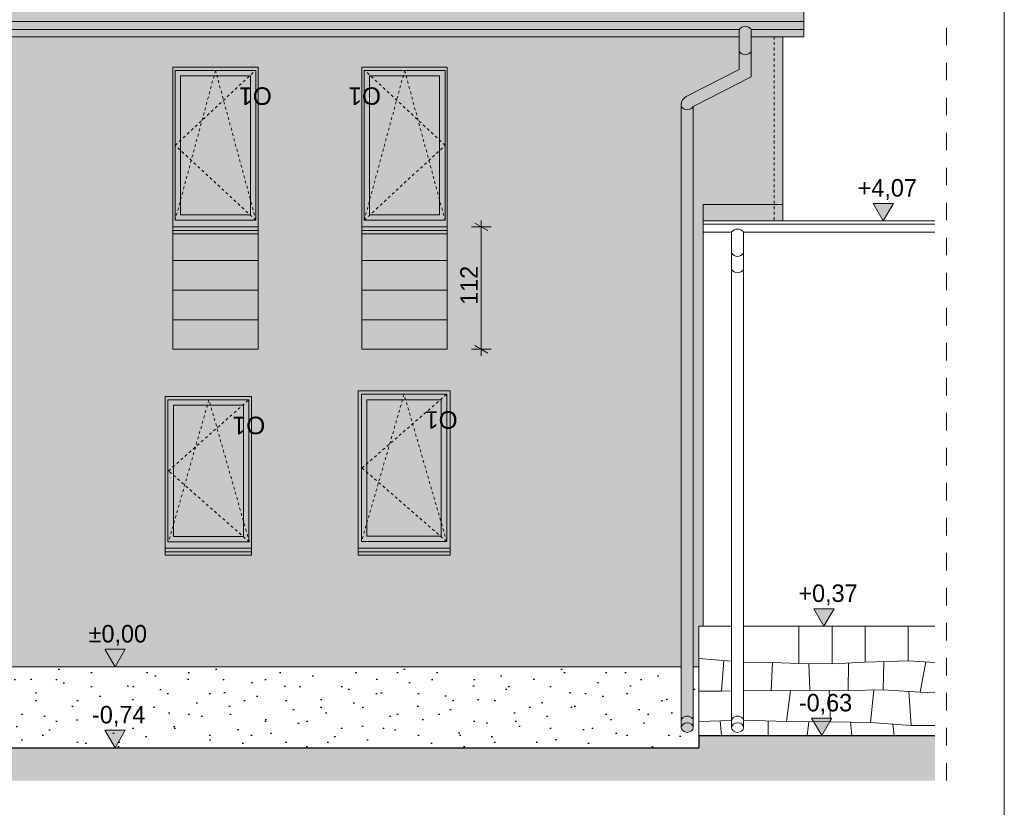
# Model space of a CAD drawing. Extents: x -613240 to -325500, y -25863 to 152403.
# Tile 32 of 254: x -431496 to -422490, y -13614 to -6416. Entities that reach past the tile are written whole.
import ezdxf

# ---------------------------------------------------------------- set-up
doc = ezdxf.new("R2010")
doc.units = 0
doc.header["$MEASUREMENT"] = 0
doc.linetypes.add('Hidden Line', pattern=[50, 25, -25])
doc.linetypes.add('Przerywana', pattern=[320, 160, -160])
for name, color, linetype, lineweight in [('Arch okna_Nr_Pióra__5', 7, 'Continuous', 13), ('Arch opisy okien_Nr_Pióra__21', 7, 'Continuous', 9), ('ARCH TABELA_Nr_Pióra__21', 7, 'Continuous', 9), ('Arch wykończenie_Nr_Pióra__41', 7, 'Continuous', 15), ('Arch wykończenie_Nr_Pióra__5', 7, 'Continuous', 13), ('arch wypelnienia_Nr_Pióra__1', 7, 'Continuous', 25), ('arch wypelnienia_Nr_Pióra__21', 7, 'Continuous', 9), ('INWENT DACH_Nr_Pióra__21', 7, 'Continuous', 9), ('INWENT OPISY_Nr_Pióra__21', 7, 'Continuous', 9), ('INWENT RURY SPUSTOWE_Nr_Pióra__21', 7, 'Continuous', 9), ('INWENT TEREN_Nr_Pióra__1', 7, 'Continuous', 25), ('INWENT WYMIARY_Nr_Pióra__21', 7, 'Continuous', 9), ('INWENT. OKNA_Nr_Pióra__5', 7, 'Continuous', 13), ('INWENT.ŚCIANY_Nr_Pióra__21', 7, 'Continuous', 9)]:
    doc.layers.add(name, color=color, linetype=linetype, lineweight=lineweight)
for name, color, linetype, lineweight, true_color in [('arch wypelnienia_Nr_Pióra__119', 7, 'Continuous', 13, 0xd9d1d0), ('arch wypelnienia_Nr_Pióra__2', 7, 'Continuous', 13, 0x7f7f7f), ('INWENT.ŚCIANY_Nr_Pióra__2', 7, 'Continuous', 13, 0x7f7f7f)]:
    doc.layers.add(name, color=color, linetype=linetype, lineweight=lineweight, true_color=true_color)
doc.layers.add('INWENT WYMIARY', color=7, linetype='Continuous')
doc.styles.add('GENERATED_STYLE_1', font='txt')
doc.styles.add('GENERATED_STYLE_10', font='arial.ttf')
doc.dimstyles.new('GENERATED_STYLE__3', dxfattribs={"dimtxt": 160.000002, "dimasz": 91.2, "dimexe": 0.18, "dimexo": 0, "dimgap": 0.09, "dimtad": 1, "dimdec": 0, "dimlfac": 0.1, "dimzin": 0, "dimdsep": 46, "dimtxsty": 'GENERATED_STYLE_1', "dimblk": 'ARROWHEAD_2', "dimblk1": 'ARROWHEAD_2', "dimblk2": 'ARROWHEAD_2', "dimcen": 0.09, "dimclrd": 7, "dimclre": 7, "dimclrt": 7, "dimazin": 0, "dimtfac": 1, "dimtdec": 4, "dimtmove": 0, "dimatfit": 3, "dimfxl": 0, "dimtolj": 1, "dimtzin": 0, "dimarcsym": 0})

# ---------------------------------------------------------------- blocks, each defined once
blk = doc.blocks.new('Wymiary_64', base_point=(-430624, -13069.6))
at = {"layer": 'INWENT WYMIARY_Nr_Pióra__21', "linetype": 'Continuous'}
blk.add_hatch(color=256, dxfattribs=at).paths.add_polyline_path([(-430624, -13069.6), (-430716.8, -12909.6), (-430531.2, -12909.6)], flags=0)
for p, q in [((-430624, -13069.6), (-430716.8, -12909.6)), ((-430716.8, -12909.6), (-430531.2, -12909.6)), ((-430531.2, -12909.6), (-430624, -13069.6)), ((-430624, -13069.6), (-430744, -13069.6)), ((-430624, -13069.6), (-430504, -13069.6))]:
    blk.add_line(p, q, dxfattribs=at)
at = {"layer": 'INWENT WYMIARY_Nr_Pióra__21', "insert": (-430834.1, -12877.6), "char_height": 160, "attachment_point": 7, "style": 'GENERATED_STYLE_1'}
blk.add_mtext('{-0,74}', dxfattribs=at)
blk = doc.blocks.new('Wymiary_66', base_point=(-424139.7, -11959.6))
at = {"layer": 'INWENT WYMIARY_Nr_Pióra__21', "linetype": 'Continuous'}
blk.add_hatch(color=256, dxfattribs=at).paths.add_polyline_path([(-424139.7, -11959.6), (-424232.5, -11799.6), (-424046.9, -11799.6)], flags=0)
for p, q in [((-424139.7, -11959.6), (-424232.5, -11799.6)), ((-424232.5, -11799.6), (-424046.9, -11799.6)), ((-424046.9, -11799.6), (-424139.7, -11959.6)), ((-424139.7, -11959.6), (-424259.7, -11959.6)), ((-424139.7, -11959.6), (-424019.7, -11959.6))]:
    blk.add_line(p, q, dxfattribs=at)
at = {"layer": 'INWENT WYMIARY_Nr_Pióra__21', "insert": (-424373.1, -11767.6), "char_height": 160, "attachment_point": 7, "style": 'GENERATED_STYLE_1'}
blk.add_mtext('{+0,37}', dxfattribs=at)
blk = doc.blocks.new('Wymiary_68', base_point=(-423597.6, -8254.6))
at = {"layer": 'INWENT WYMIARY_Nr_Pióra__21', "linetype": 'Continuous'}
blk.add_hatch(color=256, dxfattribs=at).paths.add_polyline_path([(-423597.6, -8254.6), (-423690.4, -8094.6), (-423504.8, -8094.6)], flags=0)
for p, q in [((-423597.6, -8254.6), (-423690.4, -8094.6)), ((-423690.4, -8094.6), (-423504.8, -8094.6)), ((-423504.8, -8094.6), (-423597.6, -8254.6)), ((-423597.6, -8254.6), (-423717.6, -8254.6)), ((-423597.6, -8254.6), (-423477.6, -8254.6))]:
    blk.add_line(p, q, dxfattribs=at)
at = {"layer": 'INWENT WYMIARY_Nr_Pióra__21', "insert": (-423831, -8062.6), "char_height": 160, "attachment_point": 7, "style": 'GENERATED_STYLE_1'}
blk.add_mtext('{+4,07}', dxfattribs=at)
blk = doc.blocks.new('Wymiary_69', base_point=(-424159.4, -12959.6))
at = {"layer": 'INWENT WYMIARY_Nr_Pióra__21', "linetype": 'Continuous'}
blk.add_hatch(color=256, dxfattribs=at).paths.add_polyline_path([(-424159.4, -12959.6), (-424252.2, -12799.6), (-424066.6, -12799.6)], flags=0)
for p, q in [((-424159.4, -12959.6), (-424252.2, -12799.6)), ((-424252.2, -12799.6), (-424066.6, -12799.6)), ((-424066.6, -12799.6), (-424159.4, -12959.6)), ((-424159.4, -12959.6), (-424279.4, -12959.6)), ((-424159.4, -12959.6), (-424039.4, -12959.6))]:
    blk.add_line(p, q, dxfattribs=at)
at = {"layer": 'INWENT WYMIARY_Nr_Pióra__21', "insert": (-424369.4, -12767.6), "char_height": 160, "attachment_point": 7, "style": 'GENERATED_STYLE_1'}
blk.add_mtext('{-0,63}', dxfattribs=at)
blk = doc.blocks.new('Wymiary_75', base_point=(-430624, -12329.6))
at = {"layer": 'INWENT WYMIARY_Nr_Pióra__21', "linetype": 'Continuous'}
blk.add_hatch(color=256, dxfattribs=at).paths.add_polyline_path([(-430624, -12329.6), (-430716.8, -12169.6), (-430531.2, -12169.6)], flags=0)
for p, q in [((-430624, -12329.6), (-430716.8, -12169.6)), ((-430716.8, -12169.6), (-430531.2, -12169.6)), ((-430531.2, -12169.6), (-430624, -12329.6)), ((-430624, -12329.6), (-430744, -12329.6)), ((-430624, -12329.6), (-430504, -12329.6))]:
    blk.add_line(p, q, dxfattribs=at)
at = {"layer": 'INWENT WYMIARY_Nr_Pióra__21', "insert": (-430865, -12137.6), "char_height": 160, "attachment_point": 7, "style": 'GENERATED_STYLE_1'}
blk.add_mtext('{±0,00}', dxfattribs=at)
blk = doc.blocks.new('*D609')
at = {"layer": 'INWENT WYMIARY_Nr_Pióra__21', "linetype": 'Continuous'}
for p, q in [((-427214.1, -8344.3), (-427334.1, -8275)), ((-427274.1, -8309.6), (-427274.1, -8250.9)), ((-427184.1, -8309.6), (-427364.1, -8309.6)), ((-427274.1, -9428.2), (-427274.1, -8309.6)), ((-427184.1, -9428.2), (-427364.1, -9428.2)), ((-427334.1, -9393.6), (-427214.1, -9462.9)), ((-427274.1, -9486.9), (-427274.1, -9428.2))]:
    blk.add_line(p, q, dxfattribs=at)
at = {"layer": 'INWENT WYMIARY_Nr_Pióra__21', "insert": (-427306.1, -9022.5), "char_height": 160, "attachment_point": 7, "rotation": 90, "style": 'GENERATED_STYLE_1'}
blk.add_mtext('{112}', dxfattribs=at)
blk = doc.blocks.new('ARROWHEAD_2')
at = {"color": 0, "linetype": 'Continuous', "lineweight": 0}
for p, q in [((0, 0), (-1, 0)), ((-0.378, -0.655), (0.378, 0.655))]:
    blk.add_line(p, q, dxfattribs=at)

msp = doc.modelspace()

# ---------------------------------------------------------------- hatches: boundary and pattern name
at = {"layer": 'arch wypelnienia_Nr_Pióra__1', "linetype": 'Continuous'}
h = msp.add_hatch(dxfattribs=at)
h.set_pattern_fill('Carpet', color=256, style=0, pattern_type=2)
h.set_pattern_definition([(45, (0, 600), (-190.91883, 190.91883), [0, -180, 0, -270]), (110, (600, 600), (253.717, 92.34544), [0, -132, 0, -228])])
h.paths.add_polyline_path([(-425444.9, -12329.6), (-432864.9, -12329.6), (-432864.9, -13069.6), (-425284.9, -13069.6), (-425284.9, -12959.6), (-425284.9, -12329.6), (-425334.9, -12329.6), (-425334.9, -12885.5, -0.125343), (-425339.3, -12902.8, -0.135449), (-425354, -12918.9, -0.077464), (-425370.3, -12926.7, -0.07847), (-425389.9, -12929.6, -0.083435), (-425410.4, -12926.5, -0.100948), (-425430.3, -12915.5, -0.100708), (-425440.4, -12903.2, -0.128045), (-425444.9, -12885.5)], flags=0)
at = {"layer": 'arch wypelnienia_Nr_Pióra__119', "linetype": 'Continuous', "lineweight": 0, "true_color": 0x363434}
h = msp.add_hatch(color=250, dxfattribs=at)
h.paths.add_polyline_path([(-440224.9, -6571.4), (-440224.9, -12269.6), (-435224.9, -12269.6), (-434604.9, -12269.6), (-434604.9, -9789.6), (-433464.9, -9789.6), (-433464.9, -12269.6), (-433204.9, -12269.6), (-433204.9, -11249.6), (-432864.9, -11249.6), (-432864.9, -12329.6), (-425444.9, -12329.6), (-425444.9, -7190.6, -0.281999), (-425401.3, -7119.3), (-424914.9, -6871.4), (-424914.9, -6571.4)], flags=0)
h.paths.add_polyline_path([(-437994.9, -11229.6), (-437994.9, -9779.6), (-437994.9, -6849.6), (-437130.9, -6849.6), (-437130.9, -8309.6), (-437130.9, -11229.6)], flags=0)
h.paths.add_polyline_path([(-436194.9, -9428.2), (-436194.9, -6849.6), (-435414.9, -6849.6), (-435414.9, -9428.2)], flags=0)
h.paths.add_polyline_path([(-434394.9, -9428.2), (-434394.9, -6849.6), (-433614.9, -6849.6), (-433614.9, -9428.2)], flags=0)
h.paths.add_polyline_path([(-432574.9, -9428.2), (-432574.9, -6849.6), (-431794.9, -6849.6), (-431794.9, -9428.2)], flags=0)
h.paths.add_polyline_path([(-430094.9, -9428.2), (-430094.9, -6849.6), (-429314.9, -6849.6), (-429314.9, -9428.2)], flags=0)
h.paths.add_polyline_path([(-428364.9, -9428.2), (-428364.9, -6849.6), (-427584.9, -6849.6), (-427584.9, -9428.2)], flags=0)
h.paths.add_polyline_path([(-436214.9, -11229.6), (-436214.9, -9779.6), (-435404.9, -9779.6), (-435404.9, -11229.6)], flags=0)
h.paths.add_polyline_path([(-432624.9, -11309.6), (-432624.9, -9859.6), (-431804.9, -9859.6), (-431804.9, -11309.6)], flags=0)
h.paths.add_polyline_path([(-430164.9, -11309.6), (-430164.9, -9859.6), (-429374.9, -9859.6), (-429374.9, -11309.6)], flags=0)
h.paths.add_polyline_path([(-428399.9, -11309.6), (-428399.9, -9809.6), (-427559.9, -9809.6), (-427559.9, -11309.6)], flags=0)
msp.add_hatch(color=250, dxfattribs=at).paths.add_polyline_path([(-424514.9, -8104.6), (-424514.9, -6571.4), (-424804.9, -6571.4), (-424804.9, -6938.8), (-425334.9, -7208.9), (-425334.9, -12329.6), (-425284.9, -12329.6), (-425284.9, -11959.6), (-425244.9, -11959.6), (-425244.9, -8104.6)], flags=0)
at = {"layer": 'arch wypelnienia_Nr_Pióra__2', "linetype": 'Continuous'}
h = msp.add_hatch(color=256, dxfattribs=at)
h.paths.add_polyline_path([(-440714.9, -6571.4), (-440334.9, -6571.4), (-440334.9, -6706.3), (-440334.9, -7208.9), (-440334.9, -12905.5), (-440334.9, -12965.5, 0.236887), (-440316.5, -12998.5, 0.151987), (-440279.9, -13009.6, 0.156891), (-440242.9, -12998.1, 0.240363), (-440224.9, -12965.5), (-440224.9, -12905.5), (-440224.9, -7208.9), (-440224.9, -6706.3), (-440224.9, -6571.4), (-424914.9, -6571.4), (-424914.9, -6706.3), (-424914.9, -6871.4), (-425401.3, -7119.3, 0.281999), (-425444.9, -7190.6), (-425444.9, -7208.9), (-425444.9, -12885.5, 0.218558), (-425430.3, -12915.5, 0.176722), (-425389.9, -12929.6, 0.151137), (-425354, -12918.9, 0.24958), (-425334.9, -12885.5), (-425334.9, -7208.9), (-424804.9, -6938.8), (-424804.9, -6706.3), (-424804.9, -6571.4), (-424324.9, -6571.4), (-424324.9, 1576.7), (-440714.9, 1576.7)], flags=0)
h.paths.add_polyline_path([(-430299.9, -3554.9), (-430299.9, -3177.3), (-429599.9, -3177.3), (-429599.9, -3554.9)], flags=0)
h.paths.add_polyline_path([(-430006.2, 794.9), (-430299.9, 794.9), (-430299.9, 1172.4), (-429599.9, 1172.4), (-429599.9, 794.9), (-429893.7, 794.9)], flags=0)
h.paths.add_polyline_path([(-439714.9, -2018.6), (-432804.9, -2018.6), (-432804.9, 846.7), (-439714.9, 846.7)], flags=0)
h = msp.add_hatch(color=256, dxfattribs=at)
h.paths.add_polyline_path([(-430094.9, -8373.2), (-429314.9, -8373.2), (-429314.9, -6849.6), (-430094.9, -6849.6)], flags=0)
h.paths.add_polyline_path([(-429384.9, -8199.6), (-429384.9, -6929.6), (-430024.9, -6929.6), (-430024.9, -8199.6)], flags=0)
at = {"layer": 'arch wypelnienia_Nr_Pióra__2', "linetype": 'Continuous', "lineweight": 0, "true_color": 0x1f1f1f}
for points in [[(-430024.9, -8199.6), (-429384.9, -8199.6), (-429384.9, -6929.6), (-430024.9, -6929.6)], [(-428294.9, -8199.6), (-427654.9, -8199.6), (-427654.9, -6929.6), (-428294.9, -6929.6)], [(-427639.9, -9889.6), (-428319.9, -9889.6), (-428319.9, -11136), (-427639.9, -11136)], [(-429449.9, -9939.6), (-430089.9, -9939.6), (-430089.9, -11139.6), (-429449.9, -11139.6)]]:
    msp.add_hatch(color=250, dxfattribs=at).paths.add_polyline_path(points, flags=0)
at = {"layer": 'arch wypelnienia_Nr_Pióra__2', "linetype": 'Continuous'}
h = msp.add_hatch(color=256, dxfattribs=at)
h.paths.add_polyline_path([(-428364.9, -8373.2), (-427584.9, -8373.2), (-427584.9, -6849.6), (-428364.9, -6849.6)], flags=0)
h.paths.add_polyline_path([(-427654.9, -8199.6), (-427654.9, -6929.6), (-428294.9, -6929.6), (-428294.9, -8199.6)], flags=0)
for points in [[(-425244.9, -8254.6), (-424514.9, -8254.6), (-424514.9, -8104.6), (-425244.9, -8104.6)], [(-430094.9, -9428.2), (-429314.9, -9428.2), (-429314.9, -8373.2), (-430094.9, -8373.2)], [(-428364.9, -9428.2), (-427584.9, -9428.2), (-427584.9, -8373.2), (-428364.9, -8373.2)]]:
    msp.add_hatch(color=256, dxfattribs=at).paths.add_polyline_path(points, flags=0)
h = msp.add_hatch(color=256, dxfattribs=at)
h.paths.add_polyline_path([(-428399.9, -11309.6), (-427559.9, -11309.6), (-427559.9, -9809.6), (-428399.9, -9809.6)], flags=0)
h.paths.add_polyline_path([(-427639.9, -11136), (-427639.9, -9889.6), (-428319.9, -9889.6), (-428319.9, -11136)], flags=0)
h = msp.add_hatch(color=256, dxfattribs=at)
h.paths.add_polyline_path([(-430164.9, -11309.6), (-429374.9, -11309.6), (-429374.9, -9859.6), (-430164.9, -9859.6)], flags=0)
h.paths.add_polyline_path([(-429449.9, -11139.6), (-429449.9, -9939.6), (-430089.9, -9939.6), (-430089.9, -11139.6)], flags=0)
at = {"layer": 'arch wypelnienia_Nr_Pióra__21', "linetype": 'Continuous'}
msp.add_hatch(color=256, dxfattribs=at).paths.add_polyline_path([(-441194.1, -13069.6), (-441194.1, -13369.6), (-425284.9, -13369.6), (-423124.9, -13369.6), (-423124.9, -12959.6), (-425284.9, -12959.6), (-425284.9, -13069.6)], flags=0)

# ---------------------------------------------------------------- linework, layer by layer
at = {"layer": 'Arch okna_Nr_Pióra__5', "linetype": 'Hidden Line'}
for p, q in [((-429704.9, -6879.6), (-430074.9, -8249.6)), ((-430074.9, -7564.6), (-429339.9, -6879.6)), ((-429334.9, -8249.6), (-429704.9, -6879.6)), ((-428344.9, -8249.6), (-427974.9, -6879.6)), ((-427604.9, -7564.6), (-428339.9, -6879.6)), ((-427974.9, -6879.6), (-427604.9, -8249.6)), ((-429334.9, -8249.6), (-430074.9, -7564.6)), ((-428344.9, -8249.6), (-427604.9, -7564.6)), ((-429764.9, -9889.6), (-430134.9, -11189.6)), ((-430134.9, -10539.6), (-429399.9, -9889.6)), ((-429394.9, -11189.6), (-429764.9, -9889.6)), ((-427979.9, -9839.6), (-428369.9, -11186)), ((-428364.9, -10512.8), (-427589.9, -9839.6)), ((-427589.9, -11186), (-427979.9, -9839.6)), ((-427589.9, -11186), (-428364.9, -10512.8)), ((-429394.9, -11189.6), (-430134.9, -10539.6))]:
    msp.add_line(p, q, dxfattribs=at)
at = {"layer": 'ARCH TABELA_Nr_Pióra__21', "linetype": 'Continuous'}
msp.add_line((-422489.9, 6402.6), (-422489.9, -22047.4), dxfattribs=at)
at = {"layer": 'Arch wykończenie_Nr_Pióra__41', "linetype": 'Continuous'}
for p, q in [((-424514.9, -6571.4), (-424514.9, -8254.6)), ((-432864.9, -12329.6), (-425444.9, -12329.6)), ((-425334.9, -12329.6), (-425284.9, -12329.6))]:
    msp.add_line(p, q, dxfattribs=at)
at = {"layer": 'Arch wykończenie_Nr_Pióra__5', "linetype": 'Continuous'}
for p, q in [((-425244.9, -8254.6), (-425244.9, -8104.6)), ((-425244.9, -8104.6), (-424514.9, -8104.6))]:
    msp.add_line(p, q, dxfattribs=at)
at = {"layer": 'INWENT DACH_Nr_Pióra__21', "linetype": 'Continuous'}
for p, q in [((-424324.9, 1576.7), (-424324.9, -6571.4)), ((-440224.9, -6571.4), (-424914.9, -6571.4)), ((-424804.9, -6571.4), (-424324.9, -6571.4))]:
    msp.add_line(p, q, dxfattribs=at)
for centre in [(-425389.9, -12825.5), (-424929.9, -12825.5)]:
    msp.add_ellipse(centre, major_axis=(55, 0), ratio=0.801342, start_param=0, end_param=3.141593, dxfattribs=at)
for centre in [(-425389.9, -12885.5), (-424929.9, -12885.5)]:
    msp.add_ellipse(centre, major_axis=(55, 0), ratio=0.801342, dxfattribs=at)
at = {"layer": 'INWENT OPISY_Nr_Pióra__21', "linetype": 'Przerywana'}
msp.add_line((-423019.4, -13369.6), (-423019.4, -5369.6), dxfattribs=at)
at = {"layer": 'INWENT RURY SPUSTOWE_Nr_Pióra__21', "linetype": 'Continuous'}
for p, q in [((-440714.9, -6431.3), (-424324.9, -6431.3)), ((-440224.9, -6506.3), (-424914.9, -6506.3)), ((-424914.9, -6506.3), (-424914.9, -6871.4)), ((-424804.9, -6506.3), (-424804.9, -6938.8)), ((-424804.9, -6506.3), (-424324.9, -6506.3)), ((-424914.9, -6871.4), (-425401.3, -7119.3)), ((-424804.9, -6938.8), (-425334.9, -7208.9)), ((-425444.9, -7190.6), (-425444.9, -12885.5)), ((-425334.9, -7208.9), (-425334.9, -12885.5)), ((-425244.9, -8359.6), (-424984.9, -8359.6)), ((-424984.9, -8359.6), (-424984.9, -12885.5)), ((-424874.9, -8359.6), (-424874.9, -12885.5)), ((-424874.9, -8359.6), (-423124.9, -8359.6))]:
    msp.add_line(p, q, dxfattribs=at)
for centre, radius, start, end in [((-424859.9, -6541.7), 65.4, 32.77908, 147.22092), ((-424859.9, -6670.9), 65.4, 212.77908, 327.22092), ((-425364.9, -7190.6), 80, 117.00637, 180), ((-425389.9, -7173.5), 65.4, 212.77908, 327.22092), ((-424929.9, -8395), 65.4, 32.77908, 147.22092), ((-424929.9, -8514.2), 65.4, 212.77908, 327.22092), ((-424929.9, -8664.2), 65.4, 212.77908, 327.22092)]:
    msp.add_arc(centre, radius, start, end, dxfattribs=at)
at = {"layer": 'INWENT TEREN_Nr_Pióra__1', "linetype": 'Continuous'}
for p, q in [((-425284.9, -12959.6), (-423124.9, -12959.6)), ((-425284.9, -12959.6), (-425284.9, -13069.6)), ((-432864.9, -13069.6), (-425284.9, -13069.6))]:
    msp.add_line(p, q, dxfattribs=at)
at = {"layer": 'INWENT. OKNA_Nr_Pióra__5', "linetype": 'Continuous'}
for p, q in [((-430074.9, -6879.6), (-429334.9, -6879.6)), ((-430074.9, -6879.6), (-430074.9, -8249.6)), ((-430024.9, -6929.6), (-430024.9, -8199.6)), ((-430024.9, -6929.6), (-429384.9, -6929.6)), ((-429384.9, -6929.6), (-429384.9, -8199.6)), ((-429334.9, -6879.6), (-429334.9, -8249.6)), ((-428344.9, -6879.6), (-427604.9, -6879.6)), ((-428344.9, -6879.6), (-428344.9, -8249.6)), ((-428294.9, -6929.6), (-428294.9, -8199.6)), ((-428294.9, -6929.6), (-427654.9, -6929.6)), ((-427654.9, -6929.6), (-427654.9, -8199.6)), ((-427604.9, -6879.6), (-427604.9, -8249.6)), ((-430074.9, -8249.6), (-429334.9, -8249.6)), ((-430024.9, -8199.6), (-429384.9, -8199.6)), ((-428344.9, -8249.6), (-427604.9, -8249.6)), ((-428294.9, -8199.6), (-427654.9, -8199.6)), ((-430139.9, -9889.6), (-429399.9, -9889.6)), ((-430139.9, -9889.6), (-430139.9, -11189.6)), ((-429399.9, -9889.6), (-429399.9, -11189.6)), ((-428369.9, -9839.6), (-427589.9, -9839.6)), ((-428369.9, -9839.6), (-428369.9, -11186)), ((-428319.9, -9889.6), (-428319.9, -11136)), ((-428319.9, -9889.6), (-427639.9, -9889.6)), ((-427639.9, -9889.6), (-427639.9, -11136)), ((-427589.9, -9839.6), (-427589.9, -11186)), ((-430089.9, -9939.6), (-430089.9, -11139.6)), ((-430089.9, -9939.6), (-429449.9, -9939.6)), ((-429449.9, -9939.6), (-429449.9, -11139.6)), ((-430089.9, -11139.6), (-429449.9, -11139.6)), ((-428319.9, -11136), (-427639.9, -11136)), ((-430139.9, -11189.6), (-429399.9, -11189.6)), ((-428369.9, -11186), (-427589.9, -11186))]:
    msp.add_line(p, q, dxfattribs=at)
at = {"layer": 'INWENT.ŚCIANY_Nr_Pióra__2', "linetype": 'Continuous'}
for p, q in [((-424369, -12299.4), (-424369, -11959.6)), ((-424064.7, -12303.9), (-424064.7, -11959.6)), ((-423763.3, -12289.2), (-423763.3, -11959.6)), ((-423369, -12274.5), (-423369, -11959.6)), ((-425284.9, -12255.1), (-424984.9, -12278.8)), ((-425078, -12551.7), (-425056.1, -12273.2)), ((-424874.9, -12286.8), (-424611.1, -12289.8)), ((-424621.4, -12550), (-424611.1, -12289.8)), ((-424611.1, -12289.8), (-424369, -12299.4)), ((-424369, -12299.4), (-424064.7, -12303.9)), ((-424268.3, -12545), (-424279.1, -12300.7)), ((-424064.7, -12303.9), (-423763.3, -12289.2)), ((-423917.5, -12548.4), (-423915.3, -12296.6)), ((-423763.3, -12289.2), (-423369, -12274.5)), ((-423590.8, -12282.7), (-423596.8, -12540.5)), ((-423369, -12274.5), (-423124.9, -12291.1)), ((-423259.7, -12563.1), (-423208.4, -12285.4)), ((-425284.9, -12551.7), (-425078, -12551.7)), ((-425078, -12551.7), (-424984.9, -12550)), ((-424621.4, -12550), (-424874.9, -12548.1)), ((-424621.4, -12550), (-424268.3, -12545)), ((-424481.4, -12830.8), (-424444.8, -12547.5)), ((-423917.5, -12548.4), (-424268.3, -12545)), ((-424078.7, -12833), (-424092.9, -12546.7)), ((-423596.8, -12540.5), (-423917.5, -12548.4)), ((-423714.5, -12839.7), (-423683, -12542.6)), ((-423596.8, -12540.5), (-423259.7, -12563.1)), ((-423363.2, -12556.2), (-423341.1, -12865.6)), ((-423124.9, -12567.8), (-423259.7, -12563.1)), ((-425284.9, -12829.6), (-424984.9, -12820.5)), ((-425088.3, -12823.6), (-425077.4, -12959.6)), ((-424874.9, -12818.1), (-424481.4, -12830.8)), ((-424648.5, -12825.4), (-424648.5, -12959.6)), ((-424481.4, -12830.8), (-424078.7, -12833)), ((-424277.8, -12831.9), (-424293.2, -12959.6)), ((-424078.7, -12833), (-423714.5, -12839.7)), ((-423897.6, -12836.3), (-423883.1, -12959.6)), ((-423714.5, -12839.7), (-423341.1, -12865.6)), ((-423509.9, -12853.9), (-423497.9, -12959.6)), ((-423341.1, -12865.6), (-423124.9, -12866.5))]:
    msp.add_line(p, q, dxfattribs=at)
at = {"layer": 'INWENT.ŚCIANY_Nr_Pióra__21', "linetype": 'Hidden Line'}
msp.add_line((-424594.9, -6571.4), (-424594.9, -8254.6), dxfattribs=at)
at = {"layer": 'INWENT.ŚCIANY_Nr_Pióra__21', "linetype": 'Continuous'}
for p, q in [((-430094.9, -8373.2), (-430094.9, -6849.6)), ((-430094.9, -6849.6), (-429314.9, -6849.6)), ((-429314.9, -8373.2), (-429314.9, -6849.6)), ((-428364.9, -8373.2), (-428364.9, -6849.6)), ((-428364.9, -6849.6), (-427584.9, -6849.6)), ((-427584.9, -8373.2), (-427584.9, -6849.6)), ((-425244.9, -8254.6), (-425244.9, -11959.6)), ((-425244.9, -8254.6), (-423124.9, -8254.6)), ((-425244.9, -8284.6), (-423124.9, -8284.6)), ((-430094.9, -8309.6), (-429314.9, -8309.6)), ((-430094.9, -8343.2), (-429314.9, -8343.2)), ((-430094.9, -8373.2), (-429314.9, -8373.2)), ((-430094.9, -9428.2), (-430094.9, -8373.2)), ((-429314.9, -9428.2), (-429314.9, -8373.2)), ((-428364.9, -8309.6), (-427584.9, -8309.6)), ((-428364.9, -8343.2), (-427584.9, -8343.2)), ((-428364.9, -8373.2), (-427584.9, -8373.2)), ((-428364.9, -9428.2), (-428364.9, -8373.2)), ((-427584.9, -9428.2), (-427584.9, -8373.2)), ((-430094.9, -8618.2), (-429314.9, -8618.2)), ((-428364.9, -8618.2), (-427584.9, -8618.2)), ((-430094.9, -8888.2), (-429314.9, -8888.2)), ((-428364.9, -8888.2), (-427584.9, -8888.2)), ((-430094.9, -9158.2), (-429314.9, -9158.2)), ((-428364.9, -9158.2), (-427584.9, -9158.2)), ((-429314.9, -9428.2), (-430094.9, -9428.2)), ((-427584.9, -9428.2), (-428364.9, -9428.2)), ((-428399.9, -9809.6), (-427559.9, -9809.6)), ((-428399.9, -9809.6), (-428399.9, -11309.6)), ((-427559.9, -9809.6), (-427559.9, -11309.6)), ((-430164.9, -9859.6), (-429374.9, -9859.6)), ((-430164.9, -9859.6), (-430164.9, -11309.6)), ((-429374.9, -9859.6), (-429374.9, -11309.6)), ((-430164.9, -11246), (-429374.9, -11246)), ((-428399.9, -11246), (-427559.9, -11246)), ((-430164.9, -11279.6), (-429374.9, -11279.6)), ((-430164.9, -11309.6), (-429374.9, -11309.6)), ((-428399.9, -11279.6), (-427559.9, -11279.6)), ((-428399.9, -11309.6), (-427559.9, -11309.6)), ((-425284.9, -12959.6), (-425284.9, -11959.6)), ((-425284.9, -11959.6), (-424984.9, -11959.6)), ((-424874.9, -11959.6), (-423124.9, -11959.6))]:
    msp.add_line(p, q, dxfattribs=at)

# ---------------------------------------------------------------- block references
at = {"layer": 'INWENT WYMIARY', "linetype": 'Continuous'}
for name, p in [('Wymiary_68', (-423597.6, -8254.6)), ('Wymiary_66', (-424139.7, -11959.6)), ('Wymiary_75', (-430624, -12329.6)), ('Wymiary_69', (-424159.4, -12959.6)), ('Wymiary_64', (-430624, -13069.6))]:
    msp.add_blockref(name, p, dxfattribs=at)

# ---------------------------------------------------------------- texts
at = {"layer": 'Arch opisy okien_Nr_Pióra__21', "linetype": 'Continuous', "char_height": 160, "rotation": 180, "style": 'GENERATED_STYLE_10'}
for s, insert, attachment_point in [('{O1}', (-429190.2, -7194.5), 1), ('{ O1}', (-428489.7, -7194.5), 3), ('{O1}', (-427490.2, -10154.5), 1), ('{O1}', (-429250.2, -10204.5), 1)]:
    msp.add_mtext(s, dxfattribs=dict(at, insert=insert, attachment_point=attachment_point))

# ---------------------------------------------------------------- dimensions: what is measured, and where the dimension line sits
at = {"layer": 'INWENT WYMIARY', "linetype": 'Continuous'}
dim = msp.add_linear_dim(base=(-427274.1, -9428.2), p1=(-427584.9, -9428.2), p2=(-427584.9, -8309.6), angle=90, dimstyle='GENERATED_STYLE__3', dxfattribs=at)
dim.commit()
dim.dimension.update_dxf_attribs({"geometry": '*D609', "text_midpoint": (-427386.1, -8848.4)})

doc.saveas('drawing.dxf')
